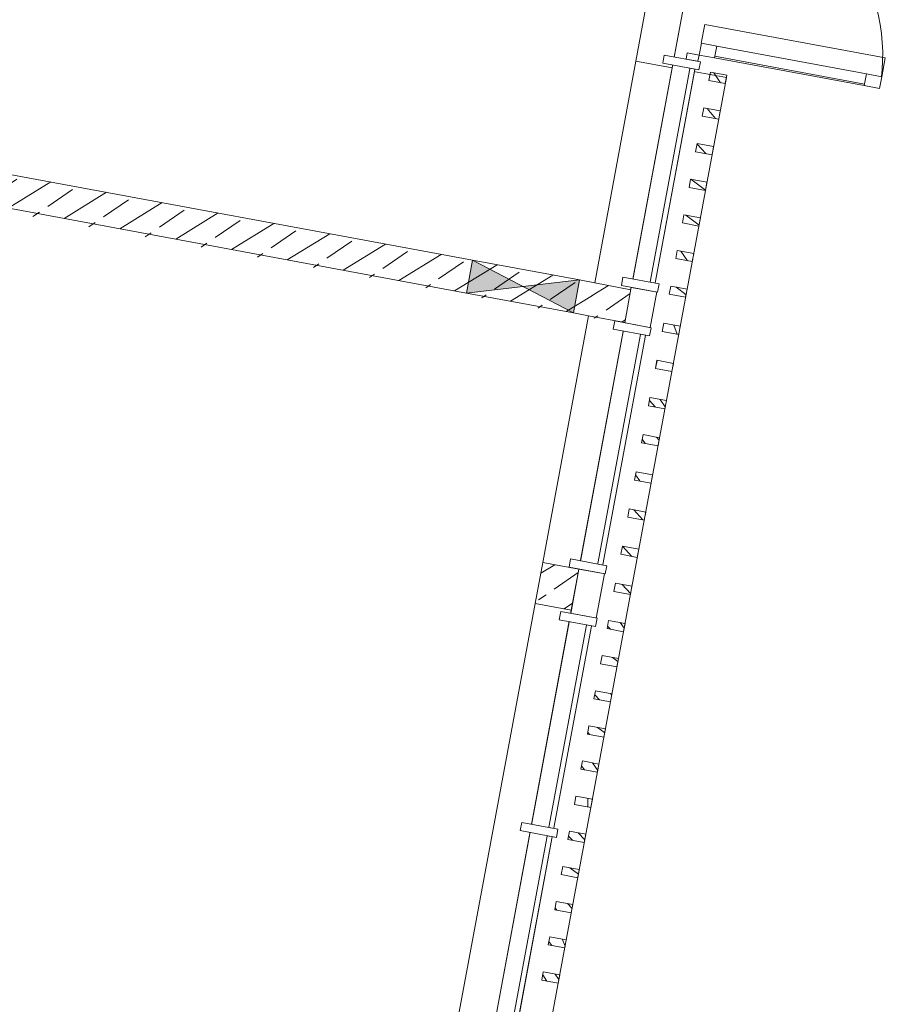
# Model space of a CAD drawing. Header units: metres. Extents: x 32353251 to 32353583, y 5707748 to 5708004.
# Tile 111 of 164: x 32353398.17 to 32353403.34, y 5707910.82 to 5707916.71. Entities that reach past the tile are written whole.
import ezdxf

# ---------------------------------------------------------------- set-up
doc = ezdxf.new("R2010")
doc.units = ezdxf.units.M
doc.header["$LTSCALE"] = 0.75
doc.set_wipeout_variables(frame=1)
doc.layers.get('0').update_dxf_attribs({"linetype": 'CONTINUOUS'})
for name, color, linetype, lineweight in [('10417023$0$#9_002_GES I Übersicht Erdgeschoss_1_101_Wand Aussen.A', 7, 'CONTINUOUS', 25), ('10417023$0$#9_002_GES I Übersicht Erdgeschoss_1_115_Außentüren', 7, 'CONTINUOUS', 25), ('10417023$0$#9_002_GES I Übersicht Erdgeschoss_1_Neubau_102_Wand Innen.A', 7, 'CONTINUOUS', 25), ('10417023$0$#9_002_GES I Übersicht Erdgeschoss_1_Neubau_104_Decken.A', 7, 'CONTINUOUS', 25), ('10417023$0$#9_002_GES I Übersicht Erdgeschoss_1_Neubau_110_Pfosten-Riegel.A', 7, 'CONTINUOUS', 25), ('10417023$0$#9_002_GES I Übersicht Erdgeschoss_1_Neubau_201_Aussenwandbekleidu', 7, 'CONTINUOUS', 25), ('10417023$0$Keine', 7, 'CONTINUOUS', 13)]:
    doc.layers.add(name, color=color, linetype=linetype, lineweight=lineweight)
pattern_1 = [(44.99999999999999, (0, 0), (-0.1697056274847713, 0.1697056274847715), []), (44.99999999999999, (-0.08485281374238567, 0.08485281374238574), (-0.1697056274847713, 0.1697056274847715), [0.18, -0.05999999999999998])]
pattern_2 = [(134.9999999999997, (0, 0), (0.1060660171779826, 0.1060660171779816), []), (134.9999999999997, (-0.03535533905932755, -0.0353553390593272), (0.1060660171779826, 0.1060660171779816), [])]

# ---------------------------------------------------------------- blocks, each defined once
blk = doc.blocks.new('10417023$0$#9_MKO_LP5_ARC_GES_UP_00_002_P_G_modell (3D)')
at = {"layer": '10417023$0$#9_002_GES I Übersicht Erdgeschoss_1_101_Wand Aussen.A', "linetype": 'Continuous', "lineweight": 5, "true_color": 0xff0000}
h = blk.add_hatch(dxfattribs=at)
h.set_pattern_fill('#9_BETON__STAHLBETON_0001', color=1, style=0, pattern_type=2)
h.set_pattern_definition(pattern_1)
h.paths.add_polyline_path([(-32353442.724228, -5707795.480584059), (-32353442.50422793, -5707795.480584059), (-32353442.50422799, -5707795.280569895), (-32353442.724228, -5707795.280569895)])
h = blk.add_hatch(dxfattribs=at)
h.set_pattern_fill('#9_BETON__STAHLBETON_0001', color=1, style=0, pattern_type=2)
h.set_pattern_definition(pattern_1)
h.paths.add_polyline_path([(-32353442.724228, -5707797.229579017), (-32353442.50422795, -5707797.229579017), (-32353442.50422795, -5707796.980584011), (-32353442.724228, -5707796.980584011)])
at = {"layer": '10417023$0$#9_002_GES I Übersicht Erdgeschoss_1_Neubau_102_Wand Innen.A', "linetype": 'Continuous', "lineweight": 5, "true_color": 0xff0000}
h = blk.add_hatch(dxfattribs=at)
h.set_pattern_fill('#9_BETON__STAHLBETON_0001', color=1, style=0, pattern_type=2)
h.set_pattern_definition(pattern_1)
h.paths.add_polyline_path([(-32353447.40456539, -5707795.480391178), (-32353442.724228, -5707795.479639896), (-32353442.724228, -5707795.279639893), (-32353447.40457762, -5707795.280391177)])
at = {"layer": '10417023$0$#9_002_GES I Übersicht Erdgeschoss_1_101_Wand Aussen.A', "color": 1, "linetype": 'Continuous', "lineweight": 13, "true_color": 0xff0000}
for p, q in [((-32353442.72422865, -5707793.930570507), (-32353442.72422865, -5707791.530570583)), ((-32353442.72422865, -5707795.2805692), (-32353442.72422865, -5707793.930570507)), ((-32353442.72422865, -5707795.2805692), (-32353442.50422839, -5707795.2805692)), ((-32353442.72422865, -5707795.480583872), (-32353442.50422839, -5707795.480583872)), ((-32353442.72422865, -5707796.980584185), (-32353442.72422865, -5707795.480583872)), ((-32353442.50422839, -5707796.980584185), (-32353442.50422839, -5707795.480583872)), ((-32353442.72422865, -5707796.980584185), (-32353442.50422839, -5707796.980584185)), ((-32353442.72422865, -5707797.229579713), (-32353442.50422839, -5707797.229579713)), ((-32353442.72422865, -5707807.119575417), (-32353442.72422865, -5707797.229579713)), ((-32353442.50422839, -5707807.119575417), (-32353442.50422839, -5707797.229579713))]:
    blk.add_line(p, q, dxfattribs=at)
at = {"layer": '10417023$0$#9_002_GES I Übersicht Erdgeschoss_1_101_Wand Aussen.A', "color": 1, "linetype": 'Continuous', "lineweight": 18, "true_color": 0xff0000}
for p, q in [((-32353442.72422865, -5707795.2805692), (-32353442.50422839, -5707795.2805692)), ((-32353442.504228, -5707795.48058406), (-32353442.504228, -5707795.280569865)), ((-32353442.72422865, -5707795.480583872), (-32353442.50422839, -5707795.480583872)), ((-32353442.72422865, -5707796.980584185), (-32353442.50422839, -5707796.980584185)), ((-32353442.724228, -5707796.98058406), (-32353442.724228, -5707797.229578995)), ((-32353442.504228, -5707797.229578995), (-32353442.504228, -5707796.98058406)), ((-32353442.72422865, -5707797.229579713), (-32353442.50422839, -5707797.229579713))]:
    blk.add_line(p, q, dxfattribs=at)
at = {"layer": '10417023$0$#9_002_GES I Übersicht Erdgeschoss_1_Neubau_102_Wand Innen.A', "color": 1, "linetype": 'Continuous', "lineweight": 18, "true_color": 0xff0000}
for p, q in [((-32353443.46677815, -5707795.279759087), (-32353446.3328976, -5707795.280219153)), ((-32353442.81677818, -5707795.279654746), (-32353443.46677815, -5707795.279759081)), ((-32353442.724228, -5707795.279639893), (-32353442.81677818, -5707795.27965475)), ((-32353446.33286552, -5707795.48021915), (-32353443.46674607, -5707795.479759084)), ((-32353443.46674607, -5707795.479759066), (-32353442.8167461, -5707795.479654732)), ((-32353442.8167461, -5707795.479654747), (-32353442.724228, -5707795.479639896))]:
    blk.add_line(p, q, dxfattribs=at)
at = {"layer": '10417023$0$#9_002_GES I Übersicht Erdgeschoss_1_Neubau_102_Wand Innen.A', "color": 1, "linetype": 'Continuous', "lineweight": 13, "true_color": 0xff0000}
for p, q in [((-32353443.46677815, -5707795.279759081), (-32353443.46674607, -5707795.479759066)), ((-32353443.46677752, -5707795.279759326), (-32353442.81674644, -5707795.479654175)), ((-32353443.46674576, -5707795.47975956), (-32353442.8167782, -5707795.279655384)), ((-32353442.8167461, -5707795.479654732), (-32353442.81677818, -5707795.279654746))]:
    blk.add_line(p, q, dxfattribs=at)
at = {"layer": '10417023$0$#9_002_GES I Übersicht Erdgeschoss_1_Neubau_102_Wand Innen.A', "color": 1, "linetype": 'Continuous', "true_color": 0xff0000}
for points in [[(-32353443.46677815, -5707795.279759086), (-32353443.46674607, -5707795.479759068), (-32353443.14176212, -5707795.379706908)], [(-32353442.81677818, -5707795.279654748), (-32353443.14176212, -5707795.379706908), (-32353442.81674609, -5707795.479654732)]]:
    blk.add_solid(points, dxfattribs=at)
at = {"layer": '10417023$0$#9_002_GES I Übersicht Erdgeschoss_1_Neubau_104_Decken.A', "color": 1, "linetype": 'Continuous', "lineweight": 13, "true_color": 0xff0000, "flags": 128}
for points in [[(-32353468.9644006, -5707812.749292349), (-32353468.96423227, -5707810.39957689), (-32353468.96423227, -5707807.119576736), (-32353468.96423227, -5707797.22957689), (-32353468.96423227, -5707790.55957689), (-32353454.47117382, -5707790.55957689), (-32353442.504228, -5707790.559574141), (-32353442.504228, -5707812.74957689)], [(-32353460.539228, -5707797.304576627), (-32353468.96423227, -5707797.304576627), (-32353468.96423227, -5707810.39957689), (-32353464.33422799, -5707810.39957689), (-32353464.33422799, -5707812.749576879), (-32353442.50422801, -5707812.74957689), (-32353442.504228, -5707790.55957689), (-32353451.27397855, -5707790.559574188), (-32353451.27397855, -5707797.22957689), (-32353452.624228, -5707797.22957689), (-32353452.624228, -5707807.119576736), (-32353460.539228, -5707807.119576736)]]:
    blk.add_lwpolyline(points, close=True, dxfattribs=at)
at = {"color": 1, "linetype": 'Continuous', "lineweight": 5, "true_color": 0xff0000}
for points, layer in [([(-32353442.265228, -5707793.754565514), (-32353442.265228, -5707793.826565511), (-32353441.356227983, -5707793.826565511), (-32353441.356227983, -5707793.754565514)], '10417023$0$#9_002_GES I Übersicht Erdgeschoss_1_115_Außentüren'), ([(-32353442.174227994, -5707799.924573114), (-32353442.174227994, -5707793.929565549), (-32353442.374227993, -5707793.929565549), (-32353442.374227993, -5707799.924573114)], '10417023$0$#9_002_GES I Übersicht Erdgeschoss_1_Neubau_201_Aussenwandbekleidu')]:
    blk.add_wipeout(points, dxfattribs=at).dxf.layer = layer
at = {"layer": '10417023$0$#9_002_GES I Übersicht Erdgeschoss_1_Neubau_201_Aussenwandbekleidu', "linetype": 'Continuous', "lineweight": 5, "true_color": 0xff0000}
h = blk.add_hatch(dxfattribs=at)
h.set_pattern_fill('#9_METALL__STAHL_0001', color=1, style=0, pattern_type=2)
h.set_pattern_definition(pattern_2)
h.paths.add_polyline_path([(-32353442.17422829, -5707793.965571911), (-32353442.17422869, -5707793.915571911), (-32353442.27422869, -5707793.915572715), (-32353442.27422829, -5707793.965572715)])
h = blk.add_hatch(dxfattribs=at)
h.set_pattern_fill('#9_METALL__STAHL_0001', color=1, style=0, pattern_type=2)
h.set_pattern_definition(pattern_2)
h.paths.add_polyline_path([(-32353442.17422829, -5707794.182238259), (-32353442.17422869, -5707794.13223826), (-32353442.27422869, -5707794.132239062), (-32353442.27422829, -5707794.182239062)])
h = blk.add_hatch(dxfattribs=at)
h.set_pattern_fill('#9_METALL__STAHL_0001', color=1, style=0, pattern_type=2)
h.set_pattern_definition(pattern_2)
h.paths.add_polyline_path([(-32353442.17422829, -5707794.398904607), (-32353442.17422869, -5707794.348904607), (-32353442.27422869, -5707794.34890541), (-32353442.27422829, -5707794.39890541)])
h = blk.add_hatch(dxfattribs=at)
h.set_pattern_fill('#9_METALL__STAHL_0001', color=1, style=0, pattern_type=2)
h.set_pattern_definition(pattern_2)
h.paths.add_polyline_path([(-32353442.17422829, -5707794.615570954), (-32353442.17422869, -5707794.565570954), (-32353442.27422869, -5707794.565571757), (-32353442.27422829, -5707794.615571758)])
h = blk.add_hatch(dxfattribs=at)
h.set_pattern_fill('#9_METALL__STAHL_0001', color=1, style=0, pattern_type=2)
h.set_pattern_definition(pattern_2)
h.paths.add_polyline_path([(-32353442.17422829, -5707794.832237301), (-32353442.17422869, -5707794.782237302), (-32353442.27422869, -5707794.782238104), (-32353442.27422829, -5707794.832238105)])
h = blk.add_hatch(dxfattribs=at)
h.set_pattern_fill('#9_METALL__STAHL_0001', color=1, style=0, pattern_type=2)
h.set_pattern_definition(pattern_2)
h.paths.add_polyline_path([(-32353442.17422829, -5707795.04890365), (-32353442.17422869, -5707794.998903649), (-32353442.27422869, -5707794.998904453), (-32353442.27422829, -5707795.048904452)])
h = blk.add_hatch(dxfattribs=at)
h.set_pattern_fill('#9_METALL__STAHL_0001', color=1, style=0, pattern_type=2)
h.set_pattern_definition(pattern_2)
h.paths.add_polyline_path([(-32353442.17422829, -5707795.265569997), (-32353442.17422869, -5707795.215569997), (-32353442.27422869, -5707795.2155708), (-32353442.27422829, -5707795.2655708)])
h = blk.add_hatch(dxfattribs=at)
h.set_pattern_fill('#9_METALL__STAHL_0001', color=1, style=0, pattern_type=2)
h.set_pattern_definition(pattern_2)
h.paths.add_polyline_path([(-32353442.17422829, -5707795.49157101), (-32353442.17422869, -5707795.441571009), (-32353442.27422869, -5707795.441571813), (-32353442.27422829, -5707795.491571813)])
h = blk.add_hatch(dxfattribs=at)
h.set_pattern_fill('#9_METALL__STAHL_0001', color=1, style=0, pattern_type=2)
h.set_pattern_definition(pattern_2)
h.paths.add_polyline_path([(-32353442.17422829, -5707795.717572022), (-32353442.17422869, -5707795.667572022), (-32353442.27422869, -5707795.667572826), (-32353442.27422829, -5707795.717572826)])
h = blk.add_hatch(dxfattribs=at)
h.set_pattern_fill('#9_METALL__STAHL_0001', color=1, style=0, pattern_type=2)
h.set_pattern_definition(pattern_2)
h.paths.add_polyline_path([(-32353442.17422829, -5707795.943573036), (-32353442.17422869, -5707795.893573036), (-32353442.27422869, -5707795.893573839), (-32353442.27422829, -5707795.943573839)])
h = blk.add_hatch(dxfattribs=at)
h.set_pattern_fill('#9_METALL__STAHL_0001', color=1, style=0, pattern_type=2)
h.set_pattern_definition(pattern_2)
h.paths.add_polyline_path([(-32353442.17422829, -5707796.169574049), (-32353442.17422869, -5707796.119574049), (-32353442.27422869, -5707796.119574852), (-32353442.27422829, -5707796.169574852)])
h = blk.add_hatch(dxfattribs=at)
h.set_pattern_fill('#9_METALL__STAHL_0001', color=1, style=0, pattern_type=2)
h.set_pattern_definition(pattern_2)
h.paths.add_polyline_path([(-32353442.17422829, -5707796.395575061), (-32353442.17422869, -5707796.345575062), (-32353442.27422869, -5707796.345575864), (-32353442.27422829, -5707796.395575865)])
h = blk.add_hatch(dxfattribs=at)
h.set_pattern_fill('#9_METALL__STAHL_0001', color=1, style=0, pattern_type=2)
h.set_pattern_definition(pattern_2)
h.paths.add_polyline_path([(-32353442.17422829, -5707796.621576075), (-32353442.17422869, -5707796.571576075), (-32353442.27422869, -5707796.571576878), (-32353442.27422829, -5707796.621576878)])
h = blk.add_hatch(dxfattribs=at)
h.set_pattern_fill('#9_METALL__STAHL_0001', color=1, style=0, pattern_type=2)
h.set_pattern_definition(pattern_2)
h.paths.add_polyline_path([(-32353442.17422829, -5707796.847577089), (-32353442.17422869, -5707796.797577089), (-32353442.27422869, -5707796.797577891), (-32353442.27422829, -5707796.847577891)])
h = blk.add_hatch(dxfattribs=at)
h.set_pattern_fill('#9_METALL__STAHL_0001', color=1, style=0, pattern_type=2)
h.set_pattern_definition(pattern_2)
h.paths.add_polyline_path([(-32353442.17422829, -5707797.073578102), (-32353442.17422869, -5707797.023578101), (-32353442.27422869, -5707797.023578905), (-32353442.27422829, -5707797.073578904)])
h = blk.add_hatch(dxfattribs=at)
h.set_pattern_fill('#9_METALL__STAHL_0001', color=1, style=0, pattern_type=2)
h.set_pattern_definition(pattern_2)
h.paths.add_polyline_path([(-32353442.17422829, -5707797.299579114), (-32353442.17422869, -5707797.249579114), (-32353442.27422869, -5707797.249579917), (-32353442.27422829, -5707797.299579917)])
h = blk.add_hatch(dxfattribs=at)
h.set_pattern_fill('#9_METALL__STAHL_0001', color=1, style=0, pattern_type=2)
h.set_pattern_definition(pattern_2)
h.paths.add_polyline_path([(-32353442.17422829, -5707797.513308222), (-32353442.17422869, -5707797.463308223), (-32353442.27422869, -5707797.463309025), (-32353442.27422829, -5707797.513309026)])
h = blk.add_hatch(dxfattribs=at)
h.set_pattern_fill('#9_METALL__STAHL_0001', color=1, style=0, pattern_type=2)
h.set_pattern_definition(pattern_2)
h.paths.add_polyline_path([(-32353442.17422829, -5707797.727037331), (-32353442.17422869, -5707797.67703733), (-32353442.27422869, -5707797.677038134), (-32353442.27422829, -5707797.727038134)])
h = blk.add_hatch(dxfattribs=at)
h.set_pattern_fill('#9_METALL__STAHL_0001', color=1, style=0, pattern_type=2)
h.set_pattern_definition(pattern_2)
h.paths.add_polyline_path([(-32353442.17422829, -5707797.940766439), (-32353442.17422869, -5707797.890766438), (-32353442.27422869, -5707797.890767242), (-32353442.27422829, -5707797.940767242)])
h = blk.add_hatch(dxfattribs=at)
h.set_pattern_fill('#9_METALL__STAHL_0001', color=1, style=0, pattern_type=2)
h.set_pattern_definition(pattern_2)
h.paths.add_polyline_path([(-32353442.17422829, -5707798.154495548), (-32353442.17422869, -5707798.104495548), (-32353442.27422869, -5707798.104496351), (-32353442.27422829, -5707798.15449635)])
h = blk.add_hatch(dxfattribs=at)
h.set_pattern_fill('#9_METALL__STAHL_0001', color=1, style=0, pattern_type=2)
h.set_pattern_definition(pattern_2)
h.paths.add_polyline_path([(-32353442.17422829, -5707798.368224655), (-32353442.17422869, -5707798.318224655), (-32353442.27422869, -5707798.318225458), (-32353442.27422829, -5707798.368225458)])
h = blk.add_hatch(dxfattribs=at)
h.set_pattern_fill('#9_METALL__STAHL_0001', color=1, style=0, pattern_type=2)
h.set_pattern_definition(pattern_2)
h.paths.add_polyline_path([(-32353442.17422829, -5707798.581953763), (-32353442.17422869, -5707798.531953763), (-32353442.27422869, -5707798.531954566), (-32353442.27422829, -5707798.581954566)])
h = blk.add_hatch(dxfattribs=at)
h.set_pattern_fill('#9_METALL__STAHL_0001', color=1, style=0, pattern_type=2)
h.set_pattern_definition(pattern_2)
h.paths.add_polyline_path([(-32353442.17422829, -5707798.795682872), (-32353442.17422869, -5707798.745682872), (-32353442.27422869, -5707798.745683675), (-32353442.27422829, -5707798.795683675)])
h = blk.add_hatch(dxfattribs=at)
h.set_pattern_fill('#9_METALL__STAHL_0001', color=1, style=0, pattern_type=2)
h.set_pattern_definition(pattern_2)
h.paths.add_polyline_path([(-32353442.17422829, -5707799.009410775), (-32353442.17422869, -5707798.959410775), (-32353442.27422869, -5707798.959411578), (-32353442.27422829, -5707799.009411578)])
h = blk.add_hatch(dxfattribs=at)
h.set_pattern_fill('#9_METALL__STAHL_0001', color=1, style=0, pattern_type=2)
h.set_pattern_definition(pattern_2)
h.paths.add_polyline_path([(-32353442.17422829, -5707799.223141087), (-32353442.17422869, -5707799.173141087), (-32353442.27422869, -5707799.17314189), (-32353442.27422829, -5707799.223141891)])
h = blk.add_hatch(dxfattribs=at)
h.set_pattern_fill('#9_METALL__STAHL_0001', color=1, style=0, pattern_type=2)
h.set_pattern_definition(pattern_2)
h.paths.add_polyline_path([(-32353442.17422829, -5707799.436870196), (-32353442.17422869, -5707799.386870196), (-32353442.27422869, -5707799.386870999), (-32353442.27422829, -5707799.436871)])
at = {"layer": '10417023$0$#9_002_GES I Übersicht Erdgeschoss_1_115_Außentüren', "color": 1, "linetype": 'Continuous', "lineweight": 13, "true_color": 0xff0000}
for p, q in [((-32353442.26522854, -5707793.754564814), (-32353441.35622791, -5707793.754564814)), ((-32353442.26522854, -5707793.816565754), (-32353441.35622791, -5707793.816565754)), ((-32353442.26522854, -5707793.826565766), (-32353441.35622791, -5707793.826565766))]:
    blk.add_line(p, q, dxfattribs=at)
at = {"layer": '10417023$0$#9_002_GES I Übersicht Erdgeschoss_1_115_Außentüren', "color": 1, "linetype": 'Continuous', "lineweight": 13, "true_color": 0xff0000, "flags": 128}
blk.add_lwpolyline([(-32353442.265228, -5707793.754565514), (-32353441.35622799, -5707793.754565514), (-32353441.35622799, -5707793.826565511), (-32353442.265228, -5707793.826565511)], close=True, dxfattribs=at)
at = {"layer": '10417023$0$#9_002_GES I Übersicht Erdgeschoss_1_115_Außentüren', "color": 1, "linetype": 'Continuous', "lineweight": 13, "true_color": 0xff0000}
blk.add_arc((-32353442.359228, -5707793.826565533), 1.097000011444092, 2.988596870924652e-07, 89.99999960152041, dxfattribs=at)
at = {"layer": '10417023$0$#9_002_GES I Übersicht Erdgeschoss_1_Neubau_201_Aussenwandbekleidu', "color": 1, "linetype": 'Continuous', "lineweight": 13, "true_color": 0xff0000}
for p, q in [((-32353442.374228, -5707793.92956555), (-32353442.174228, -5707793.92956555)), ((-32353442.374228, -5707793.92956555), (-32353442.374228, -5707799.924573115)), ((-32353442.174228, -5707799.924573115), (-32353442.174228, -5707793.92956555))]:
    blk.add_line(p, q, dxfattribs=at)
at = {"layer": '10417023$0$#9_002_GES I Übersicht Erdgeschoss_1_Neubau_201_Aussenwandbekleidu', "color": 1, "linetype": 'Continuous', "lineweight": 13, "true_color": 0xff0000, "flags": 128}
for points in [[(-32353442.17422829, -5707793.965571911), (-32353442.27422829, -5707793.965572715), (-32353442.27422869, -5707793.915572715), (-32353442.17422869, -5707793.915571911)], [(-32353442.17422829, -5707794.182238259), (-32353442.27422829, -5707794.182239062), (-32353442.27422869, -5707794.132239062), (-32353442.17422869, -5707794.13223826)], [(-32353442.17422829, -5707794.398904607), (-32353442.27422829, -5707794.39890541), (-32353442.27422869, -5707794.34890541), (-32353442.17422869, -5707794.348904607)], [(-32353442.17422829, -5707794.615570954), (-32353442.27422829, -5707794.615571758), (-32353442.27422869, -5707794.565571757), (-32353442.17422869, -5707794.565570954)], [(-32353442.17422829, -5707794.832237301), (-32353442.27422829, -5707794.832238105), (-32353442.27422869, -5707794.782238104), (-32353442.17422869, -5707794.782237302)], [(-32353442.17422829, -5707795.04890365), (-32353442.27422829, -5707795.048904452), (-32353442.27422869, -5707794.998904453), (-32353442.17422869, -5707794.998903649)], [(-32353442.17422829, -5707795.265569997), (-32353442.27422829, -5707795.2655708), (-32353442.27422869, -5707795.2155708), (-32353442.17422869, -5707795.215569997)], [(-32353442.17422829, -5707795.49157101), (-32353442.27422829, -5707795.491571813), (-32353442.27422869, -5707795.441571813), (-32353442.17422869, -5707795.441571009)], [(-32353442.17422829, -5707795.717572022), (-32353442.27422829, -5707795.717572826), (-32353442.27422869, -5707795.667572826), (-32353442.17422869, -5707795.667572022)], [(-32353442.17422829, -5707795.943573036), (-32353442.27422829, -5707795.943573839), (-32353442.27422869, -5707795.893573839), (-32353442.17422869, -5707795.893573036)], [(-32353442.17422829, -5707796.169574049), (-32353442.27422829, -5707796.169574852), (-32353442.27422869, -5707796.119574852), (-32353442.17422869, -5707796.119574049)], [(-32353442.17422829, -5707796.395575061), (-32353442.27422829, -5707796.395575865), (-32353442.27422869, -5707796.345575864), (-32353442.17422869, -5707796.345575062)], [(-32353442.17422829, -5707796.621576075), (-32353442.27422829, -5707796.621576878), (-32353442.27422869, -5707796.571576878), (-32353442.17422869, -5707796.571576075)], [(-32353442.17422829, -5707796.847577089), (-32353442.27422829, -5707796.847577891), (-32353442.27422869, -5707796.797577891), (-32353442.17422869, -5707796.797577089)], [(-32353442.17422829, -5707797.073578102), (-32353442.27422829, -5707797.073578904), (-32353442.27422869, -5707797.023578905), (-32353442.17422869, -5707797.023578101)], [(-32353442.17422829, -5707797.299579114), (-32353442.27422829, -5707797.299579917), (-32353442.27422869, -5707797.249579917), (-32353442.17422869, -5707797.249579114)], [(-32353442.17422829, -5707797.513308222), (-32353442.27422829, -5707797.513309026), (-32353442.27422869, -5707797.463309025), (-32353442.17422869, -5707797.463308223)], [(-32353442.17422829, -5707797.727037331), (-32353442.27422829, -5707797.727038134), (-32353442.27422869, -5707797.677038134), (-32353442.17422869, -5707797.67703733)], [(-32353442.17422829, -5707797.940766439), (-32353442.27422829, -5707797.940767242), (-32353442.27422869, -5707797.890767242), (-32353442.17422869, -5707797.890766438)], [(-32353442.17422829, -5707798.154495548), (-32353442.27422829, -5707798.15449635), (-32353442.27422869, -5707798.104496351), (-32353442.17422869, -5707798.104495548)], [(-32353442.17422829, -5707798.368224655), (-32353442.27422829, -5707798.368225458), (-32353442.27422869, -5707798.318225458), (-32353442.17422869, -5707798.318224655)], [(-32353442.17422829, -5707798.581953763), (-32353442.27422829, -5707798.581954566), (-32353442.27422869, -5707798.531954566), (-32353442.17422869, -5707798.531953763)], [(-32353442.17422829, -5707798.795682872), (-32353442.27422829, -5707798.795683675), (-32353442.27422869, -5707798.745683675), (-32353442.17422869, -5707798.745682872)], [(-32353442.17422829, -5707799.009410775), (-32353442.27422829, -5707799.009411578), (-32353442.27422869, -5707798.959411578), (-32353442.17422869, -5707798.959410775)], [(-32353442.17422829, -5707799.223141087), (-32353442.27422829, -5707799.223141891), (-32353442.27422869, -5707799.17314189), (-32353442.17422869, -5707799.173141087)], [(-32353442.17422829, -5707799.436870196), (-32353442.27422829, -5707799.436871), (-32353442.27422869, -5707799.386870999), (-32353442.17422869, -5707799.386870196)]]:
    blk.add_lwpolyline(points, close=True, dxfattribs=at)
at = {"color": 1, "linetype": 'Continuous', "lineweight": 5, "true_color": 0xff0000}
for points, layer in [([(-32353442.359228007, -5707793.754565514), (-32353442.359228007, -5707793.826565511), (-32353442.265228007, -5707793.826565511), (-32353442.265228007, -5707793.754565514)], '10417023$0$#9_002_GES I Übersicht Erdgeschoss_1_115_Außentüren'), ([(-32353441.356227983, -5707793.754565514), (-32353441.356227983, -5707793.826565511), (-32353441.262227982, -5707793.826565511), (-32353441.262227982, -5707793.754565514)], '10417023$0$#9_002_GES I Übersicht Erdgeschoss_1_115_Außentüren'), ([(-32353442.349227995, -5707795.481998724), (-32353442.349227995, -5707795.265570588), (-32353442.41922799, -5707795.265570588), (-32353442.41922799, -5707795.481998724)], '10417023$0$#9_002_GES I Übersicht Erdgeschoss_1_Neubau_110_Pfosten-Riegel.A'), ([(-32353442.369227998, -5707796.949574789), (-32353442.369227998, -5707795.511998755), (-32353442.399227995, -5707795.511998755), (-32353442.399227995, -5707796.949574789)], '10417023$0$#9_002_GES I Übersicht Erdgeschoss_1_Neubau_110_Pfosten-Riegel.A'), ([(-32353442.349227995, -5707797.249579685), (-32353442.349227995, -5707796.979574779), (-32353442.419227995, -5707796.979574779), (-32353442.419227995, -5707797.249579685)], '10417023$0$#9_002_GES I Übersicht Erdgeschoss_1_Neubau_110_Pfosten-Riegel.A'), ([(-32353442.369227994, -5707798.551954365), (-32353442.369227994, -5707797.279579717), (-32353442.39922799, -5707797.279579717), (-32353442.39922799, -5707798.551954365)], '10417023$0$#9_002_GES I Übersicht Erdgeschoss_1_Neubau_110_Pfosten-Riegel.A')]:
    blk.add_wipeout(points, dxfattribs=at).dxf.layer = layer
at = {"layer": '10417023$0$#9_002_GES I Übersicht Erdgeschoss_1_115_Außentüren', "color": 1, "linetype": 'Continuous', "lineweight": 13, "true_color": 0xff0000, "flags": 128}
blk.add_lwpolyline([(-32353441.26234814, -5707793.754565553), (-32353441.26234814, -5707793.640096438), (-32353442.35953347, -5707793.640096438), (-32353442.35953347, -5707793.754565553)], dxfattribs=at)
for points in [[(-32353442.359228, -5707793.754565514), (-32353442.265228, -5707793.754565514), (-32353442.265228, -5707793.826565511), (-32353442.359228, -5707793.826565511)], [(-32353441.35622799, -5707793.754565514), (-32353441.26222799, -5707793.754565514), (-32353441.26222799, -5707793.826565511), (-32353441.35622799, -5707793.826565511)]]:
    blk.add_lwpolyline(points, close=True, dxfattribs=at)
at = {"layer": '10417023$0$#9_002_GES I Übersicht Erdgeschoss_1_Neubau_110_Pfosten-Riegel.A', "color": 1, "linetype": 'Continuous', "lineweight": 13, "true_color": 0xff0000}
for p, q in [((-32353442.34922748, -5707795.265569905), (-32353442.34922748, -5707795.481998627)), ((-32353442.34922748, -5707796.979575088), (-32353442.34922748, -5707797.249579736))]:
    blk.add_line(p, q, dxfattribs=at)
at = {"layer": '10417023$0$#9_002_GES I Übersicht Erdgeschoss_1_Neubau_110_Pfosten-Riegel.A', "color": 1, "linetype": 'Continuous', "lineweight": 13, "true_color": 0xff0000, "flags": 128}
for points in [[(-32353442.369228, -5707796.94957479), (-32353442.399228, -5707796.94957479), (-32353442.399228, -5707795.511998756), (-32353442.369228, -5707795.511998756)], [(-32353442.369228, -5707798.551954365), (-32353442.399228, -5707798.551954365), (-32353442.399228, -5707797.279579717), (-32353442.369228, -5707797.279579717)]]:
    blk.add_lwpolyline(points, close=True, dxfattribs=at)
at = {"color": 1, "linetype": 'Continuous', "lineweight": 5, "true_color": 0xff0000}
blk.add_wipeout([(-32353442.419228, -5707797.249579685), (-32353442.419228, -5707796.979574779), (-32353442.504227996, -5707796.979574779), (-32353442.504227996, -5707797.249579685)], dxfattribs=at).dxf.layer = '10417023$0$#9_002_GES I Übersicht Erdgeschoss_1_Neubau_110_Pfosten-Riegel.A'
at = {"layer": '10417023$0$#9_002_GES I Übersicht Erdgeschoss_1_Neubau_110_Pfosten-Riegel.A', "color": 1, "linetype": 'Continuous', "lineweight": 13, "true_color": 0xff0000}
for p, q in [((-32353442.50422839, -5707797.249579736), (-32353442.50422839, -5707796.979575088)), ((-32353442.50422839, -5707796.979575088), (-32353442.41922757, -5707796.979575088)), ((-32353442.41922757, -5707797.249579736), (-32353442.50422839, -5707797.249579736))]:
    blk.add_line(p, q, dxfattribs=at)
at = {"color": 1, "linetype": 'Continuous', "lineweight": 5, "true_color": 0xff0000}
for points, layer in [([(-32353442.359228, -5707793.864565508), (-32353442.359228, -5707793.826565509), (-32353442.431227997, -5707793.826565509), (-32353442.431227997, -5707793.864565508)], '10417023$0$#9_002_GES I Übersicht Erdgeschoss_1_115_Außentüren'), ([(-32353442.369227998, -5707800.26178723), (-32353442.369227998, -5707798.561954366), (-32353442.39922799, -5707798.561954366), (-32353442.39922799, -5707800.26178723)], '10417023$0$#9_002_GES I Übersicht Erdgeschoss_1_Neubau_110_Pfosten-Riegel.A')]:
    blk.add_wipeout(points, dxfattribs=at).dxf.layer = layer
at = {"layer": '10417023$0$#9_002_GES I Übersicht Erdgeschoss_1_115_Außentüren', "color": 1, "linetype": 'Continuous', "lineweight": 13, "true_color": 0xff0000, "flags": 128}
blk.add_lwpolyline([(-32353442.359228, -5707793.864565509), (-32353442.359228, -5707793.826565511), (-32353442.431228, -5707793.826565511), (-32353442.431228, -5707793.864565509)], close=True, dxfattribs=at)
at = {"layer": '10417023$0$#9_002_GES I Übersicht Erdgeschoss_1_Neubau_110_Pfosten-Riegel.A', "color": 1, "linetype": 'Continuous', "lineweight": 13, "true_color": 0xff0000, "flags": 128}
blk.add_lwpolyline([(-32353442.369228, -5707800.26178723), (-32353442.399228, -5707800.26178723), (-32353442.399228, -5707798.561954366), (-32353442.369228, -5707798.561954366)], close=True, dxfattribs=at)
at = {"color": 1, "linetype": 'Continuous', "lineweight": 5, "true_color": 0xff0000}
for points in [[(-32353442.344228, -5707796.9295747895), (-32353442.564228, -5707796.9295747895), (-32353442.564228, -5707796.979574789), (-32353442.344228, -5707796.979574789)], [(-32353442.344228, -5707797.249579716), (-32353442.564228, -5707797.249579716), (-32353442.564228, -5707797.299579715), (-32353442.344228, -5707797.299579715)]]:
    blk.add_wipeout(points, dxfattribs=at).dxf.layer = '10417023$0$#9_002_GES I Übersicht Erdgeschoss_1_Neubau_110_Pfosten-Riegel.A'
at = {"layer": '10417023$0$#9_002_GES I Übersicht Erdgeschoss_1_Neubau_110_Pfosten-Riegel.A', "color": 1, "linetype": 'Continuous', "lineweight": 13, "true_color": 0xff0000, "flags": 128}
for points in [[(-32353442.344228, -5707796.92957479), (-32353442.344228, -5707796.97957479), (-32353442.564228, -5707796.97957479), (-32353442.564228, -5707796.92957479)], [(-32353442.344228, -5707797.249579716), (-32353442.344228, -5707797.299579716), (-32353442.564228, -5707797.299579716), (-32353442.564228, -5707797.249579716)]]:
    blk.add_lwpolyline(points, close=True, dxfattribs=at)
at = {"color": 1, "linetype": 'Continuous', "lineweight": 5, "true_color": 0xff0000}
for points, layer in [([(-32353442.344227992, -5707793.91456551), (-32353442.344227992, -5707793.864565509), (-32353442.564227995, -5707793.864565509), (-32353442.564227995, -5707793.914565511)], '10417023$0$#9_002_GES I Übersicht Erdgeschoss_1_115_Außentüren'), ([(-32353442.344228, -5707798.531954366), (-32353442.564228, -5707798.531954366), (-32353442.564228, -5707798.581954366), (-32353442.344228, -5707798.581954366)], '10417023$0$#9_002_GES I Übersicht Erdgeschoss_1_Neubau_110_Pfosten-Riegel.A')]:
    blk.add_wipeout(points, dxfattribs=at).dxf.layer = layer
at = {"layer": '10417023$0$#9_002_GES I Übersicht Erdgeschoss_1_101_Wand Aussen.A', "color": 1, "linetype": 'Continuous', "lineweight": 13, "true_color": 0xff0000}
for p, q in [((-32353442.50422839, -5707793.930570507), (-32353442.50422839, -5707791.530570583)), ((-32353442.72422865, -5707793.930570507), (-32353442.50422839, -5707793.930570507)), ((-32353442.72422865, -5707793.930570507), (-32353442.50422839, -5707793.930570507)), ((-32353442.50422839, -5707795.2805692), (-32353442.50422839, -5707793.930570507))]:
    blk.add_line(p, q, dxfattribs=at)
at = {"layer": '10417023$0$#9_002_GES I Übersicht Erdgeschoss_1_115_Außentüren', "color": 1, "linetype": 'Continuous', "lineweight": 13, "true_color": 0xff0000, "flags": 128}
blk.add_lwpolyline([(-32353442.344228, -5707793.91456551), (-32353442.344228, -5707793.864565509), (-32353442.564228, -5707793.86456551), (-32353442.564228, -5707793.914565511)], close=True, dxfattribs=at)
at = {"layer": '10417023$0$#9_002_GES I Übersicht Erdgeschoss_1_Neubau_110_Pfosten-Riegel.A', "color": 1, "linetype": 'Continuous', "lineweight": 13, "true_color": 0xff0000, "flags": 128}
blk.add_lwpolyline([(-32353442.344228, -5707798.531954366), (-32353442.344228, -5707798.581954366), (-32353442.564228, -5707798.581954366), (-32353442.564228, -5707798.531954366)], close=True, dxfattribs=at)
at = {"color": 1, "linetype": 'Continuous', "lineweight": 5, "true_color": 0xff0000}
for points in [[(-32353442.369227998, -5707795.2355705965), (-32353442.369227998, -5707793.894565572), (-32353442.399228, -5707793.894565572), (-32353442.399228, -5707795.2355705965)], [(-32353442.419228, -5707795.481998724), (-32353442.419228, -5707795.265570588), (-32353442.504228, -5707795.265570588), (-32353442.504228, -5707795.481998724)]]:
    blk.add_wipeout(points, dxfattribs=at).dxf.layer = '10417023$0$#9_002_GES I Übersicht Erdgeschoss_1_Neubau_110_Pfosten-Riegel.A'
at = {"layer": '10417023$0$#9_002_GES I Übersicht Erdgeschoss_1_Neubau_110_Pfosten-Riegel.A', "color": 1, "linetype": 'Continuous', "lineweight": 13, "true_color": 0xff0000}
for p, q in [((-32353442.50422839, -5707795.481998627), (-32353442.50422839, -5707795.265569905)), ((-32353442.50422839, -5707795.265569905), (-32353442.41922757, -5707795.265569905)), ((-32353442.41922757, -5707795.481998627), (-32353442.50422839, -5707795.481998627))]:
    blk.add_line(p, q, dxfattribs=at)
at = {"layer": '10417023$0$#9_002_GES I Übersicht Erdgeschoss_1_Neubau_110_Pfosten-Riegel.A', "color": 1, "linetype": 'Continuous', "lineweight": 13, "true_color": 0xff0000, "flags": 128}
blk.add_lwpolyline([(-32353442.369228, -5707795.235570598), (-32353442.399228, -5707795.235570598), (-32353442.399228, -5707793.894565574), (-32353442.369228, -5707793.894565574)], close=True, dxfattribs=at)
at = {"color": 1, "linetype": 'Continuous', "lineweight": 5, "true_color": 0xff0000}
for points in [[(-32353442.344228, -5707793.864565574), (-32353442.564228, -5707793.864565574), (-32353442.564228, -5707793.914565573), (-32353442.344228, -5707793.914565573)], [(-32353442.344228, -5707795.215570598), (-32353442.564228, -5707795.215570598), (-32353442.564228, -5707795.265570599), (-32353442.344228, -5707795.265570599)], [(-32353442.344228, -5707795.481998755), (-32353442.564228, -5707795.481998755), (-32353442.564228, -5707795.531998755), (-32353442.344228, -5707795.531998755)]]:
    blk.add_wipeout(points, dxfattribs=at).dxf.layer = '10417023$0$#9_002_GES I Übersicht Erdgeschoss_1_Neubau_110_Pfosten-Riegel.A'
at = {"layer": '10417023$0$#9_002_GES I Übersicht Erdgeschoss_1_Neubau_110_Pfosten-Riegel.A', "color": 1, "linetype": 'Continuous', "lineweight": 13, "true_color": 0xff0000, "flags": 128}
for points in [[(-32353442.344228, -5707793.864565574), (-32353442.344228, -5707793.914565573), (-32353442.564228, -5707793.914565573), (-32353442.564228, -5707793.864565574)], [(-32353442.344228, -5707795.215570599), (-32353442.344228, -5707795.265570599), (-32353442.564228, -5707795.265570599), (-32353442.564228, -5707795.215570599)], [(-32353442.344228, -5707795.481998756), (-32353442.344228, -5707795.531998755), (-32353442.564228, -5707795.531998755), (-32353442.564228, -5707795.481998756)]]:
    blk.add_lwpolyline(points, close=True, dxfattribs=at)
blk = doc.blocks.new('10417023$0$2_MKO_LP5_LAN_GES_UP_00_002_V_A (3D)')
at = {"layer": '10417023$0$Keine'}
blk.add_blockref('10417023$0$#9_MKO_LP5_ARC_GES_UP_00_002_P_G_modell (3D)', (0, 0), dxfattribs=at)
blk = doc.blocks.new('10417023')
at = {"layer": '10417023$0$Keine', "rotation": 349.4819372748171}
blk.add_blockref('10417023$0$2_MKO_LP5_LAN_GES_UP_00_002_V_A (3D)', (65205154.93137175, 5413829.557758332), dxfattribs=at)

msp = doc.modelspace()

# ---------------------------------------------------------------- block references
msp.add_blockref('10417023', (0, 0))

doc.saveas('drawing.dxf')
